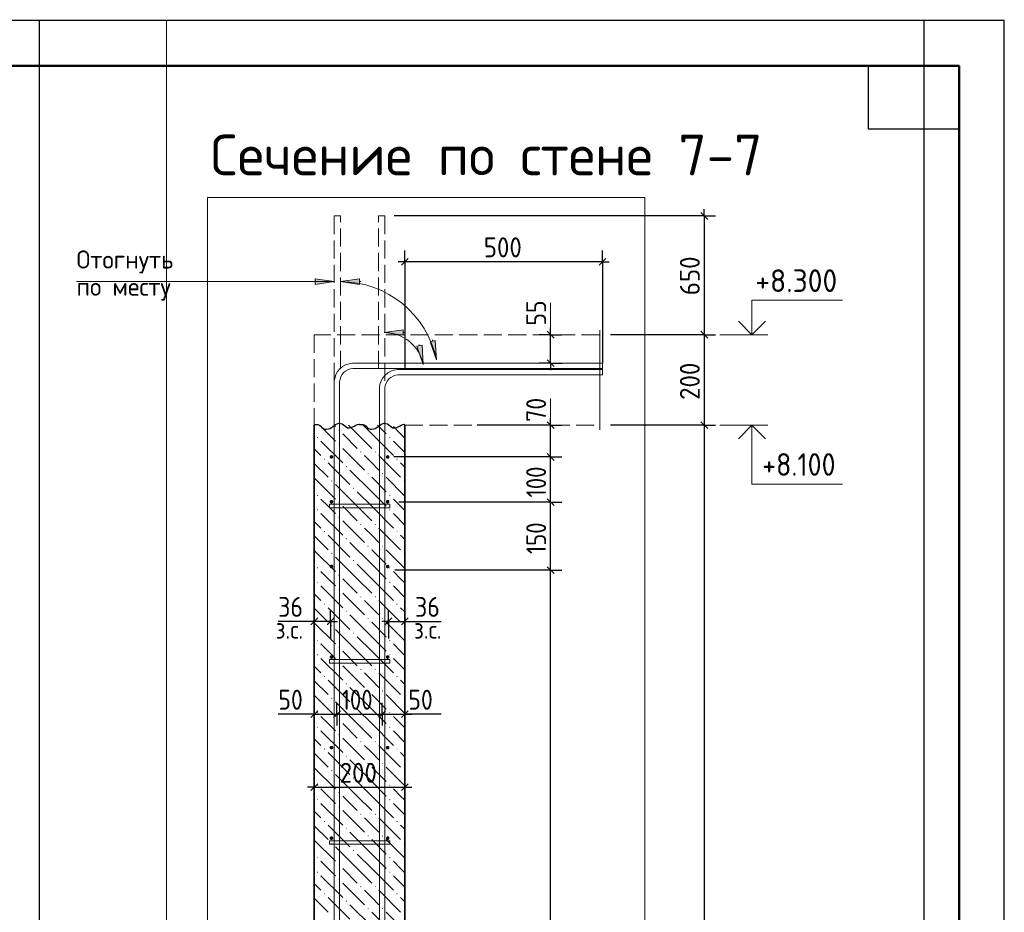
# Model space of a CAD drawing. Header units: millimetres. Extents: x 0 to 50400, y -12 to 35652.
# Tile 21 of 21: x 37356 to 50400, y 23824 to 35652. Entities that reach past the tile are written whole.
import ezdxf

# ---------------------------------------------------------------- set-up
doc = ezdxf.new("R2010")
doc.units = ezdxf.units.MM
doc.linetypes.add('______2', pattern=[324, 240, -84])
for name, color, linetype, lineweight in [('Standard', 7, 'Continuous', 25), ('ЖБ Перекрытие верхний уровень', 7, 'Continuous', 35), ('ЖБ Стена верхний уровень', 7, 'Continuous', 35), ('Заголовок чертежа', 7, 'Continuous', 25), ('Позиционная метка диаметр_ шаг', 7, 'Continuous', 13), ('Примечания', 7, 'Continuous', 13)]:
    doc.layers.add(name, color=color, linetype=linetype, lineweight=lineweight)
doc.layers.add('Размерная выноска', color=7, linetype='Continuous')
for name, color, linetype, true_color in [('Стена фоновая арматура У1', 7, '______2', 0xa0a0a0), ('Стена фоновая арматура Х1', 7, '______2', 0xa0a0a0), ('Стена фоновая затяжка С-обр.', 7, '______2', 0xa0a0a0)]:
    doc.layers.add(name, color=color, linetype=linetype, true_color=true_color)
doc.styles.add('ISOCPEUR', font='txt')

msp = doc.modelspace()

# ---------------------------------------------------------------- hatches: boundary and pattern name
at = {"layer": 'ЖБ Стена верхний уровень', "linetype": 'Continuous', "lineweight": 18, "transparency": 33554687}
for points in [[(41579, 30212), (41587, 30220), (41595, 30212), (41587, 30204)], [(41291, 30116), (41299, 30124), (41307, 30116), (41299, 30108)], [(41579, 30020), (41587, 30028), (41595, 30020), (41587, 30012)], [(42251, 30116), (42259, 30124), (42267, 30116), (42259, 30108)], [(41867, 29924), (41875, 29932), (41883, 29924), (41875, 29916)], [(42059, 29924), (42067, 29932), (42075, 29924), (42067, 29916)], [(41387, 29828), (41395, 29836), (41403, 29828), (41395, 29820)], [(42347, 29828), (42355, 29836), (42363, 29828), (42355, 29820)], [(41675, 29732), (41683, 29740), (41691, 29732), (41683, 29724)], [(41963, 29636), (41971, 29644), (41979, 29636), (41971, 29628)], [(42155, 29636), (42163, 29644), (42171, 29636), (42163, 29628)], [(41483, 29540), (41491, 29548), (41499, 29540), (41491, 29532)], [(42443, 29540), (42451, 29548), (42459, 29540), (42451, 29532)], [(41291, 29348), (41299, 29356), (41307, 29348), (41299, 29340)], [(41771, 29444), (41779, 29452), (41787, 29444), (41779, 29436)], [(42251, 29348), (42259, 29356), (42267, 29348), (42259, 29340)], [(41579, 29252), (41587, 29260), (41595, 29252), (41587, 29244)], [(41291, 29156), (41299, 29164), (41307, 29156), (41299, 29148)], [(42251, 29156), (42259, 29164), (42267, 29156), (42259, 29148)], [(41579, 29060), (41587, 29068), (41595, 29060), (41587, 29052)], [(41867, 28964), (41875, 28972), (41883, 28964), (41875, 28956)], [(42059, 28964), (42067, 28972), (42075, 28964), (42067, 28956)], [(41387, 28868), (41395, 28876), (41403, 28868), (41395, 28860)], [(42347, 28868), (42355, 28876), (42363, 28868), (42355, 28860)], [(41675, 28772), (41683, 28780), (41691, 28772), (41683, 28764)], [(41483, 28580), (41491, 28588), (41499, 28580), (41491, 28572)], [(41963, 28676), (41971, 28684), (41979, 28676), (41971, 28668)], [(42155, 28676), (42163, 28684), (42171, 28676), (42163, 28668)], [(42443, 28580), (42451, 28588), (42459, 28580), (42451, 28572)], [(41771, 28484), (41779, 28492), (41787, 28484), (41779, 28476)], [(41291, 28388), (41299, 28396), (41307, 28388), (41299, 28380)], [(42251, 28388), (42259, 28396), (42267, 28388), (42259, 28380)], [(41291, 28196), (41299, 28204), (41307, 28196), (41299, 28188)], [(41579, 28292), (41587, 28300), (41595, 28292), (41587, 28284)], [(42251, 28196), (42259, 28204), (42267, 28196), (42259, 28188)], [(41579, 28100), (41587, 28108), (41595, 28100), (41587, 28092)], [(41387, 27908), (41395, 27916), (41403, 27908), (41395, 27900)], [(41867, 28004), (41875, 28012), (41883, 28004), (41875, 27996)], [(42059, 28004), (42067, 28012), (42075, 28004), (42067, 27996)], [(42347, 27908), (42355, 27916), (42363, 27908), (42355, 27900)], [(41675, 27812), (41683, 27820), (41691, 27812), (41683, 27804)], [(41963, 27716), (41971, 27724), (41979, 27716), (41971, 27708)], [(42155, 27716), (42163, 27724), (42171, 27716), (42163, 27708)], [(41483, 27620), (41491, 27628), (41499, 27620), (41491, 27612)], [(41771, 27524), (41779, 27532), (41787, 27524), (41779, 27516)], [(42443, 27620), (42451, 27628), (42459, 27620), (42451, 27612)], [(41291, 27428), (41299, 27436), (41307, 27428), (41299, 27420)], [(42251, 27428), (42259, 27436), (42267, 27428), (42259, 27420)], [(41579, 27332), (41587, 27340), (41595, 27332), (41587, 27324)], [(41291, 27236), (41299, 27244), (41307, 27236), (41299, 27228)], [(41579, 27140), (41587, 27148), (41595, 27140), (41587, 27132)], [(42251, 27236), (42259, 27244), (42267, 27236), (42259, 27228)], [(41867, 27044), (41875, 27052), (41883, 27044), (41875, 27036)], [(42059, 27044), (42067, 27052), (42075, 27044), (42067, 27036)], [(41387, 26948), (41395, 26956), (41403, 26948), (41395, 26940)], [(42347, 26948), (42355, 26956), (42363, 26948), (42355, 26940)], [(41675, 26852), (41683, 26860), (41691, 26852), (41683, 26844)], [(41963, 26756), (41971, 26764), (41979, 26756), (41971, 26748)], [(42155, 26756), (42163, 26764), (42171, 26756), (42163, 26748)], [(41483, 26660), (41491, 26668), (41499, 26660), (41491, 26652)], [(42443, 26660), (42451, 26668), (42459, 26660), (42451, 26652)], [(41771, 26564), (41779, 26572), (41787, 26564), (41779, 26556)], [(41291, 26468), (41299, 26476), (41307, 26468), (41299, 26460)], [(41579, 26372), (41587, 26380), (41595, 26372), (41587, 26364)], [(42251, 26468), (42259, 26476), (42267, 26468), (42259, 26460)], [(41291, 26276), (41299, 26284), (41307, 26276), (41299, 26268)], [(42251, 26276), (42259, 26284), (42267, 26276), (42259, 26268)], [(41579, 26180), (41587, 26188), (41595, 26180), (41587, 26172)], [(41867, 26084), (41875, 26092), (41883, 26084), (41875, 26076)], [(42059, 26084), (42067, 26092), (42075, 26084), (42067, 26076)], [(41387, 25988), (41395, 25996), (41403, 25988), (41395, 25980)], [(42347, 25988), (42355, 25996), (42363, 25988), (42355, 25980)], [(41675, 25892), (41683, 25900), (41691, 25892), (41683, 25884)], [(41483, 25700), (41491, 25708), (41499, 25700), (41491, 25692)], [(41963, 25796), (41971, 25804), (41979, 25796), (41971, 25788)], [(42155, 25796), (42163, 25804), (42171, 25796), (42163, 25788)], [(42443, 25700), (42451, 25708), (42459, 25700), (42451, 25692)], [(41771, 25604), (41779, 25612), (41787, 25604), (41779, 25596)], [(41291, 25508), (41299, 25516), (41307, 25508), (41299, 25500)], [(42251, 25508), (42259, 25516), (42267, 25508), (42259, 25500)], [(41291, 25316), (41299, 25324), (41307, 25316), (41299, 25308)], [(41579, 25412), (41587, 25420), (41595, 25412), (41587, 25404)], [(42251, 25316), (42259, 25324), (42267, 25316), (42259, 25308)], [(41579, 25220), (41587, 25228), (41595, 25220), (41587, 25212)], [(41867, 25124), (41875, 25132), (41883, 25124), (41875, 25116)], [(42059, 25124), (42067, 25132), (42075, 25124), (42067, 25116)], [(41387, 25028), (41395, 25036), (41403, 25028), (41395, 25020)], [(41675, 24932), (41683, 24940), (41691, 24932), (41683, 24924)], [(42347, 25028), (42355, 25036), (42363, 25028), (42355, 25020)], [(41963, 24836), (41971, 24844), (41979, 24836), (41971, 24828)], [(42155, 24836), (42163, 24844), (42171, 24836), (42163, 24828)], [(41483, 24740), (41491, 24748), (41499, 24740), (41491, 24732)], [(42443, 24740), (42451, 24748), (42459, 24740), (42451, 24732)], [(41291, 24548), (41299, 24556), (41307, 24548), (41299, 24540)], [(41771, 24644), (41779, 24652), (41787, 24644), (41779, 24636)], [(42251, 24548), (42259, 24556), (42267, 24548), (42259, 24540)], [(41579, 24452), (41587, 24460), (41595, 24452), (41587, 24444)], [(41291, 24356), (41299, 24364), (41307, 24356), (41299, 24348)], [(41579, 24260), (41587, 24268), (41595, 24260), (41587, 24252)], [(42251, 24356), (42259, 24364), (42267, 24356), (42259, 24348)], [(41867, 24164), (41875, 24172), (41883, 24164), (41875, 24156)], [(42059, 24164), (42067, 24172), (42075, 24164), (42067, 24156)], [(41387, 24068), (41395, 24076), (41403, 24068), (41395, 24060)], [(42347, 24068), (42355, 24076), (42363, 24068), (42355, 24060)], [(41675, 23972), (41683, 23980), (41691, 23972), (41683, 23964)], [(41963, 23876), (41971, 23884), (41979, 23876), (41971, 23868)], [(42155, 23876), (42163, 23884), (42171, 23876), (42163, 23868)]]:
    msp.add_hatch(color=7, dxfattribs=at).paths.add_polyline_path(points, flags=16)
at = {"layer": 'Примечания', "linetype": 'Continuous', "lineweight": 13, "transparency": 33554687}
for points in [[(41271, 32145), (41523, 32181), (41271, 32217)], [(41271, 32145), (41523, 32181), (41271, 32217)], [(41859, 32217), (41607, 32181), (41859, 32145)], [(42437, 31543), (42185, 31507), (42437, 31471)]]:
    msp.add_hatch(color=7, dxfattribs=at).paths.add_polyline_path(points)
for points in [[(42688, 31338), (42703, 31084), (42617, 31324)], [(42862, 31399), (42878, 31145), (42792, 31385)]]:
    msp.add_hatch(color=7, dxfattribs=at).paths.add_polyline_path(points, flags=16)
at = {"layer": 'Стена фоновая арматура У1', "linetype": 'Continuous', "lineweight": 13, "transparency": 33554687}
for points in [[(41511, 29858), (41509, 29868), (41504, 29875), (41496, 29881), (41487, 29882), (41478, 29881), (41470, 29875), (41465, 29868), (41463, 29858), (41465, 29849), (41470, 29841), (41478, 29836), (41487, 29834), (41496, 29836), (41504, 29841), (41509, 29849)], [(42255, 29858), (42253, 29868), (42248, 29875), (42240, 29881), (42231, 29882), (42222, 29881), (42214, 29875), (42209, 29868), (42207, 29858), (42209, 29849), (42214, 29841), (42222, 29836), (42231, 29834), (42240, 29836), (42248, 29841), (42253, 29849)], [(41511, 29264), (41509, 29274), (41504, 29281), (41496, 29287), (41487, 29288), (41478, 29287), (41470, 29281), (41465, 29274), (41463, 29264), (41465, 29255), (41470, 29247), (41478, 29242), (41487, 29240), (41496, 29242), (41504, 29247), (41509, 29255)], [(42255, 29264), (42253, 29274), (42248, 29281), (42240, 29287), (42231, 29288), (42222, 29287), (42214, 29281), (42209, 29274), (42207, 29264), (42209, 29255), (42214, 29247), (42222, 29242), (42231, 29240), (42240, 29242), (42248, 29247), (42253, 29255)], [(41511, 28406), (41509, 28416), (41504, 28423), (41496, 28429), (41487, 28430), (41478, 28429), (41470, 28423), (41465, 28416), (41463, 28406), (41465, 28397), (41470, 28389), (41478, 28384), (41487, 28382), (41496, 28384), (41504, 28389), (41509, 28397)], [(42255, 28406), (42253, 28416), (42248, 28423), (42240, 28429), (42231, 28430), (42222, 28429), (42214, 28423), (42209, 28416), (42207, 28406), (42209, 28397), (42214, 28389), (42222, 28384), (42231, 28382), (42240, 28384), (42248, 28389), (42253, 28397)], [(41511, 27206), (41509, 27216), (41504, 27223), (41496, 27229), (41487, 27230), (41478, 27229), (41470, 27223), (41465, 27216), (41463, 27206), (41465, 27197), (41470, 27189), (41478, 27184), (41487, 27182), (41496, 27184), (41504, 27189), (41509, 27197)], [(42255, 27206), (42253, 27216), (42248, 27223), (42240, 27229), (42231, 27230), (42222, 27229), (42214, 27223), (42209, 27216), (42207, 27206), (42209, 27197), (42214, 27189), (42222, 27184), (42231, 27182), (42240, 27184), (42248, 27189), (42253, 27197)], [(41511, 26006), (41509, 26016), (41504, 26023), (41496, 26029), (41487, 26030), (41478, 26029), (41470, 26023), (41465, 26016), (41463, 26006), (41465, 25997), (41470, 25989), (41478, 25984), (41487, 25982), (41496, 25984), (41504, 25989), (41509, 25997)], [(42255, 26006), (42253, 26016), (42248, 26023), (42240, 26029), (42231, 26030), (42222, 26029), (42214, 26023), (42209, 26016), (42207, 26006), (42209, 25997), (42214, 25989), (42222, 25984), (42231, 25982), (42240, 25984), (42248, 25989), (42253, 25997)], [(41511, 24806), (41509, 24816), (41504, 24823), (41496, 24829), (41487, 24830), (41478, 24829), (41470, 24823), (41465, 24816), (41463, 24806), (41465, 24797), (41470, 24789), (41478, 24784), (41487, 24782), (41496, 24784), (41504, 24789), (41509, 24797)], [(42255, 24806), (42253, 24816), (42248, 24823), (42240, 24829), (42231, 24830), (42222, 24829), (42214, 24823), (42209, 24816), (42207, 24806), (42209, 24797), (42214, 24789), (42222, 24784), (42231, 24782), (42240, 24784), (42248, 24789), (42253, 24797)]]:
    msp.add_hatch(color=7, dxfattribs=at).paths.add_polyline_path(points)

# ---------------------------------------------------------------- linework, layer by layer
at = {"layer": 'Standard', "color": 7, "linetype": 'Continuous', "lineweight": -3, "transparency": 33554687}
for p, q in [((46426, 33051), (46426, 33141)), ((46426, 33051), (46276, 33051)), ((46426, 33051), (46576, 33051)), ((46426, 33051), (46426, 31478)), ((42459, 32443), (42459, 32593)), ((45076, 32443), (45076, 32593)), ((42459, 32443), (42369, 32443)), ((42459, 32443), (42459, 32293)), ((42459, 32443), (42459, 31035)), ((45076, 32443), (42459, 32443)), ((45076, 32443), (45076, 32293)), ((45076, 32443), (45076, 31100)), ((45076, 32443), (45166, 32443)), ((44390, 31478), (44390, 31568)), ((44390, 31478), (44240, 31478)), ((44390, 31478), (44540, 31478)), ((44390, 31478), (44390, 31478)), ((44390, 31100), (44390, 31478)), ((46426, 31478), (46276, 31478)), ((46426, 31478), (46576, 31478)), ((46426, 31478), (46426, 30278)), ((44390, 31100), (44240, 31100)), ((44390, 31100), (44540, 31100)), ((44390, 31100), (44390, 31100)), ((44390, 31100), (44390, 31010)), ((44390, 30278), (44240, 30278)), ((44390, 30278), (44390, 30368)), ((44390, 30278), (44540, 30278)), ((44390, 29858), (44390, 30278)), ((46426, 30278), (46276, 30278)), ((46426, 30278), (46576, 30278)), ((46426, 30278), (46426, 23198)), ((44390, 29858), (44240, 29858)), ((44390, 29858), (44540, 29858)), ((44390, 29258), (44390, 29858)), ((44390, 29258), (44240, 29258)), ((44390, 29258), (44540, 29258)), ((44390, 28358), (44390, 29258)), ((44390, 28358), (44240, 28358)), ((44390, 28358), (44540, 28358)), ((44390, 23198), (44390, 28358)), ((41259, 27679), (41259, 27829)), ((41475, 27679), (41475, 27829)), ((42243, 27679), (42243, 27829)), ((42459, 27679), (42459, 27829)), ((41259, 27679), (41169, 27679)), ((41259, 27679), (41259, 27529)), ((41259, 27679), (41259, 27679)), ((41475, 27679), (41259, 27679)), ((41475, 27679), (41475, 27529)), ((41475, 27679), (41475, 27454)), ((41475, 27679), (41565, 27679)), ((42243, 27679), (42153, 27679)), ((42243, 27679), (42243, 27529)), ((42243, 27679), (42243, 27454)), ((42243, 27679), (42459, 27679)), ((42459, 27679), (42459, 27529)), ((42459, 27679), (42459, 27679)), ((42459, 27679), (42549, 27679)), ((41259, 26449), (41259, 26599)), ((41559, 26449), (41559, 26599)), ((42159, 26449), (42159, 26599)), ((42459, 26449), (42459, 26599)), ((41259, 26449), (41169, 26449)), ((41259, 26449), (41259, 26299)), ((41259, 26449), (41559, 26449)), ((41559, 26449), (41559, 26299)), ((41559, 26449), (42159, 26449)), ((42159, 26449), (42159, 26299)), ((42159, 26449), (42459, 26449)), ((42459, 26449), (42459, 26299)), ((42459, 26449), (42549, 26449)), ((41259, 25481), (41259, 25631)), ((42459, 25481), (42459, 25631)), ((41259, 25481), (41169, 25481)), ((41259, 25481), (41259, 25331)), ((41259, 25481), (42459, 25481)), ((42459, 25481), (42459, 25331)), ((42459, 25481), (42549, 25481))]:
    msp.add_line(p, q, dxfattribs=at)
at = {"layer": 'Standard', "color": 7, "linetype": 'Continuous', "lineweight": 25, "transparency": 33554687}
for p, q in [((46381, 33096), (46471, 33006)), ((42504, 32488), (42414, 32398)), ((45121, 32488), (45031, 32398)), ((44435, 31433), (44345, 31523)), ((46381, 31523), (46471, 31433)), ((44435, 31055), (44345, 31145)), ((44435, 30233), (44345, 30323)), ((46381, 30323), (46471, 30233)), ((44435, 29813), (44345, 29903)), ((44435, 29213), (44345, 29303)), ((44435, 28313), (44345, 28403)), ((41304, 27724), (41214, 27634)), ((41520, 27724), (41430, 27634)), ((42198, 27634), (42288, 27724)), ((42414, 27634), (42504, 27724)), ((41214, 26404), (41304, 26494)), ((41514, 26404), (41604, 26494)), ((42114, 26404), (42204, 26494)), ((42414, 26404), (42504, 26494)), ((41214, 25436), (41304, 25526)), ((42414, 25436), (42504, 25526))]:
    msp.add_line(p, q, dxfattribs=at)
at = {"layer": 'Standard', "color": 7, "linetype": 'Continuous', "lineweight": 35, "transparency": 33554687}
for p, q in [((49800, 33120), (49800, 24600)), ((49800, 32640), (49800, 24120))]:
    msp.add_line(p, q, dxfattribs=at)
at = {"layer": 'Standard', "color": 7, "linetype": 'Continuous', "lineweight": 50, "transparency": 33554687}
msp.add_line((49800, 32520), (49800, 27840), dxfattribs=at)
at = {"layer": 'Standard', "color": 7, "linetype": 'Continuous', "lineweight": 13, "transparency": 33554687}
for p, q in [((44390, 31478), (44390, 31898)), ((46630, 31478), (47266, 31478)), ((44390, 30278), (44390, 30632)), ((46630, 30278), (47266, 30278))]:
    msp.add_line(p, q, dxfattribs=at)
at = {"layer": 'Standard', "color": 7, "linetype": 'Continuous', "lineweight": 25, "transparency": 33554687}
for points in [[(0, 0), (50400, 0), (50400, 35640), (0, 35640), (0, 0)], [(49800, 35040), (49800, 34200), (48600, 34200), (48600, 35040), (49800, 35040)]]:
    msp.add_lwpolyline(points, close=True, dxfattribs=at)
at = {"layer": 'Standard', "color": 7, "linetype": 'Continuous', "lineweight": 13, "transparency": 33554687}
for points in [[(25102, 35652), (25102, 20198), (39300, 20198), (39300, 35652)], [(47057, 31478), (47057, 31934), (48257, 31934)], [(47057, 30278), (47057, 29498), (48257, 29498)]]:
    msp.add_lwpolyline(points, dxfattribs=at)
at = {"layer": 'Standard', "color": 7, "linetype": 'Continuous', "lineweight": -3, "transparency": 33554687}
for points in [[(37613, 35652), (37613, 23198), (49340, 23198), (49340, 35652)], [(46426, 33051), (43809, 33051), (43809, 33051), (42315, 33051)], [(46426, 31478), (46406, 31478), (46406, 31478), (46406, 31478), (46406, 31478), (45183, 31478)], [(44390, 30278), (44369, 30278), (44369, 30278), (43416, 30278)], [(46426, 30278), (46406, 30278), (46406, 30278), (45183, 30278)], [(44390, 29858), (44369, 29858), (44369, 29858), (42311, 29858)], [(44390, 29258), (44369, 29258), (44369, 29258), (44369, 29258), (44369, 29258), (42377, 29258)], [(44390, 28358), (44369, 28358), (44369, 28358), (44369, 28358), (44369, 28358), (44369, 28358), (44369, 28358), (42326, 28358)]]:
    msp.add_lwpolyline(points, dxfattribs=at)
at = {"layer": 'Standard', "color": 7, "linetype": 'Continuous', "lineweight": 50, "transparency": 33554687}
msp.add_lwpolyline([(2400, 35040), (49800, 35040), (49800, 600), (2400, 600), (2400, 35040)], close=True, dxfattribs=at)
at = {"layer": 'Standard', "color": 254, "linetype": 'Continuous', "lineweight": 13, "true_color": 0xc4c4ff, "transparency": 33554687}
msp.add_lwpolyline([(45640, 23198), (45640, 33295), (39843, 33295), (39843, 23198)], dxfattribs=at)
at = {"layer": 'Standard', "color": 7, "linetype": 'Continuous', "lineweight": 35, "transparency": 33554687}
for points in [[(46879, 31657), (47057, 31478), (47235, 31657)], [(46879, 30100), (47057, 30278), (47235, 30100)]]:
    msp.add_lwpolyline(points, dxfattribs=at)
at = {"layer": 'ЖБ Перекрытие верхний уровень', "color": 7, "linetype": '______2', "lineweight": 18, "transparency": 33554687}
for p, q in [((41259, 31478), (41259, 30278)), ((45040, 31478), (41259, 31478)), ((42459, 30278), (45040, 30278))]:
    msp.add_line(p, q, dxfattribs=at)
at = {"layer": 'ЖБ Стена верхний уровень', "color": 7, "linetype": 'Continuous', "lineweight": 35, "transparency": 33554687}
for p, q in [((41259, 30278), (41259, 23198)), ((42459, 23198), (42459, 30278))]:
    msp.add_line(p, q, dxfattribs=at)
at = {"layer": 'ЖБ Стена верхний уровень', "color": 9, "linetype": 'Continuous', "lineweight": 18, "true_color": 0xc7c7c7, "transparency": 33554687}
for p, q in [((41521, 30278), (41539, 30260)), ((41827, 30164), (41713, 30278)), ((41905, 30278), (42019, 30164)), ((42097, 30278), (42211, 30164)), ((41443, 30164), (41347, 30260)), ((41539, 30068), (41443, 30164)), ((41635, 30164), (41827, 29972)), ((41827, 30164), (42019, 29972)), ((42019, 30164), (42307, 29876)), ((42403, 30164), (42307, 30260)), ((42459, 30108), (42403, 30164)), ((41347, 30068), (41635, 29780)), ((42307, 30068), (42459, 29916)), ((41259, 29964), (41347, 29876)), ((41635, 29972), (41923, 29684)), ((42019, 29780), (41923, 29876)), ((42115, 29876), (42403, 29588)), ((41259, 29772), (41443, 29588)), ((41443, 29780), (41731, 29492)), ((42115, 29684), (42019, 29780)), ((42403, 29780), (42459, 29724)), ((42019, 29396), (41731, 29684)), ((41259, 29580), (41539, 29300)), ((41827, 29204), (41539, 29492)), ((42019, 29588), (42211, 29396)), ((42211, 29588), (42459, 29340)), ((41827, 29396), (42019, 29204)), ((42019, 29396), (42211, 29204)), ((41443, 29204), (41347, 29300)), ((42403, 29204), (42307, 29300)), ((41347, 29108), (41635, 28820)), ((41539, 29108), (41443, 29204)), ((41635, 29204), (41827, 29012)), ((41827, 29204), (42019, 29012)), ((42019, 29204), (42307, 28916)), ((42307, 29108), (42459, 28956)), ((42459, 29148), (42403, 29204)), ((41259, 29004), (41347, 28916)), ((41635, 29012), (41923, 28724)), ((42019, 28820), (41923, 28916)), ((42115, 28916), (42403, 28628)), ((41259, 28812), (41443, 28628)), ((41443, 28820), (41731, 28532)), ((42019, 28436), (41731, 28724)), ((42115, 28724), (42019, 28820)), ((42403, 28820), (42459, 28764)), ((41259, 28620), (41539, 28340)), ((42019, 28628), (42211, 28436)), ((42211, 28628), (42459, 28380)), ((41827, 28244), (41539, 28532)), ((41827, 28436), (42019, 28244)), ((42019, 28436), (42211, 28244)), ((41443, 28244), (41347, 28340)), ((42403, 28244), (42307, 28340)), ((41539, 28148), (41443, 28244)), ((41635, 28244), (41827, 28052)), ((41827, 28244), (42019, 28052)), ((42019, 28244), (42307, 27956)), ((42459, 28188), (42403, 28244)), ((41347, 28148), (41635, 27860)), ((41635, 28052), (41923, 27764)), ((42307, 28148), (42459, 27996)), ((41259, 28044), (41347, 27956)), ((42019, 27860), (41923, 27956)), ((42115, 27956), (42403, 27668)), ((41259, 27852), (41443, 27668)), ((41443, 27860), (41731, 27572)), ((42115, 27764), (42019, 27860)), ((42403, 27860), (42459, 27804)), ((41259, 27660), (41539, 27380)), ((42019, 27476), (41731, 27764)), ((42019, 27668), (42211, 27476)), ((42211, 27668), (42459, 27420)), ((41827, 27284), (41539, 27572)), ((41827, 27476), (42019, 27284)), ((42019, 27476), (42211, 27284)), ((41443, 27284), (41347, 27380)), ((41539, 27188), (41443, 27284)), ((41635, 27284), (41827, 27092)), ((41827, 27284), (42019, 27092)), ((42019, 27284), (42307, 26996)), ((42403, 27284), (42307, 27380)), ((42459, 27228), (42403, 27284)), ((41347, 27188), (41635, 26900)), ((42307, 27188), (42459, 27036)), ((41259, 27084), (41347, 26996)), ((41635, 27092), (41923, 26804)), ((41259, 26892), (41443, 26708)), ((41443, 26900), (41731, 26612)), ((42019, 26900), (41923, 26996)), ((42115, 26804), (42019, 26900)), ((42115, 26996), (42403, 26708)), ((42403, 26900), (42459, 26844)), ((42019, 26516), (41731, 26804)), ((41259, 26700), (41539, 26420)), ((41827, 26324), (41539, 26612)), ((42019, 26708), (42211, 26516)), ((42211, 26708), (42459, 26460)), ((41827, 26516), (42019, 26324)), ((42019, 26516), (42211, 26324)), ((41443, 26324), (41347, 26420)), ((42403, 26324), (42307, 26420)), ((41347, 26228), (41635, 25940)), ((41539, 26228), (41443, 26324)), ((41635, 26324), (41827, 26132)), ((41827, 26324), (42019, 26132)), ((42019, 26324), (42307, 26036)), ((42307, 26228), (42459, 26076)), ((42459, 26268), (42403, 26324)), ((41259, 26124), (41347, 26036)), ((41635, 26132), (41923, 25844)), ((42019, 25940), (41923, 26036)), ((42115, 26036), (42403, 25748)), ((41259, 25932), (41443, 25748)), ((41443, 25940), (41731, 25652)), ((42019, 25556), (41731, 25844)), ((42115, 25844), (42019, 25940)), ((42403, 25940), (42459, 25884)), ((41259, 25740), (41539, 25460)), ((42019, 25748), (42211, 25556)), ((42211, 25748), (42459, 25500)), ((41827, 25364), (41539, 25652)), ((41443, 25364), (41347, 25460)), ((41827, 25556), (42019, 25364)), ((42019, 25556), (42211, 25364)), ((42403, 25364), (42307, 25460)), ((41539, 25268), (41443, 25364)), ((41635, 25364), (41827, 25172)), ((41827, 25364), (42019, 25172)), ((42019, 25364), (42307, 25076)), ((42459, 25308), (42403, 25364)), ((41347, 25268), (41635, 24980)), ((42307, 25268), (42459, 25116)), ((41259, 25164), (41347, 25076)), ((41635, 25172), (41923, 24884)), ((42019, 24980), (41923, 25076)), ((42115, 25076), (42403, 24788)), ((41259, 24972), (41443, 24788)), ((41443, 24980), (41731, 24692)), ((42115, 24884), (42019, 24980)), ((42403, 24980), (42459, 24924)), ((42019, 24596), (41731, 24884)), ((42019, 24788), (42211, 24596)), ((42211, 24788), (42459, 24540)), ((41259, 24780), (41539, 24500)), ((41827, 24404), (41539, 24692)), ((41827, 24596), (42019, 24404)), ((42019, 24596), (42211, 24404)), ((41443, 24404), (41347, 24500)), ((41539, 24308), (41443, 24404)), ((41635, 24404), (41827, 24212)), ((41827, 24404), (42019, 24212)), ((42019, 24404), (42307, 24116)), ((42403, 24404), (42307, 24500)), ((42459, 24348), (42403, 24404)), ((41347, 24308), (41635, 24020)), ((42307, 24308), (42459, 24156)), ((41259, 24204), (41347, 24116)), ((41635, 24212), (41923, 23924)), ((41259, 24012), (41443, 23828)), ((41443, 24020), (41731, 23732)), ((42019, 24020), (41923, 24116)), ((42115, 23924), (42019, 24020)), ((42115, 24116), (42403, 23828)), ((42403, 24020), (42459, 23964)), ((42019, 23636), (41731, 23924)), ((42019, 23828), (42211, 23636)), ((42211, 23828), (42459, 23580))]:
    msp.add_line(p, q, dxfattribs=at)
at = {"layer": 'Примечания', "color": 7, "linetype": '______2', "lineweight": 13, "transparency": 33554687}
for p, q in [((41607, 33051), (41523, 33051)), ((41523, 33051), (41523, 30831)), ((41607, 31025), (41607, 33051)), ((42111, 31025), (42111, 33051)), ((42111, 33051), (42195, 33051)), ((42195, 33051), (42195, 30831))]:
    msp.add_line(p, q, dxfattribs=at)
at = {"layer": 'Примечания', "color": 7, "linetype": 'Continuous', "lineweight": 13, "transparency": 33554687}
for p, q in [((38108, 32181), (41523, 32181)), ((38108, 32181), (41523, 32181)), ((41271, 32181), (41253, 32181)), ((41271, 32181), (41253, 32181)), ((41523, 32181), (41271, 32217)), ((41271, 32217), (41271, 32145)), ((41523, 32181), (41271, 32217)), ((41271, 32217), (41271, 32145)), ((41271, 32145), (41523, 32181)), ((41271, 32145), (41523, 32181)), ((41523, 32181), (41523, 32181)), ((41523, 32181), (41523, 32181)), ((41523, 32181), (41523, 32181)), ((41523, 32181), (41523, 32181)), ((41523, 32181), (41523, 32181)), ((41523, 32181), (41523, 32181)), ((41859, 32217), (41607, 32181)), ((41607, 32181), (41607, 32181)), ((41607, 32181), (41607, 32181)), ((41607, 32181), (41607, 32181)), ((41607, 32181), (41859, 32145)), ((41859, 32145), (41859, 32217)), ((41859, 32181), (41877, 32181)), ((42437, 31543), (42185, 31507)), ((42185, 31507), (42185, 31507)), ((42185, 31507), (42185, 31507)), ((42185, 31507), (42185, 31507)), ((42185, 31507), (42437, 31471)), ((42437, 31471), (42437, 31543)), ((42437, 31507), (42455, 31507)), ((42617, 31324), (42688, 31338)), ((42703, 31084), (42617, 31324)), ((42652, 31331), (42649, 31349)), ((42688, 31338), (42703, 31084)), ((42792, 31385), (42862, 31399)), ((42878, 31145), (42792, 31385)), ((42827, 31392), (42823, 31409)), ((42862, 31399), (42878, 31145)), ((42703, 31084), (42703, 31084)), ((42703, 31084), (42703, 31084)), ((42703, 31084), (42703, 31084)), ((42878, 31145), (42878, 31145)), ((42878, 31145), (42878, 31145)), ((42878, 31145), (42878, 31145))]:
    msp.add_line(p, q, dxfattribs=at)
at = {"layer": 'Примечания', "color": 7, "linetype": 'Continuous', "lineweight": 25, "transparency": 33554687}
msp.add_line((42459, 30289), (42459, 30289), dxfattribs=at)
for points in [[(41259, 30289), (41281, 30289), (41305, 30286), (41327, 30278), (41344, 30265), (41359, 30249), (41377, 30236), (41399, 30228), (41422, 30224), (41446, 30229), (41467, 30237), (41488, 30247), (41506, 30260), (41523, 30274), (41540, 30287), (41560, 30298), (41583, 30304), (41607, 30303), (41630, 30297), (41648, 30284), (41663, 30269), (41680, 30255), (41701, 30245), (41725, 30243), (41748, 30248), (41769, 30257), (41789, 30268), (41810, 30278), (41831, 30287), (41854, 30292), (41859, 30292)], [(41859, 30289), (41881, 30289), (41905, 30286), (41927, 30278), (41944, 30265), (41959, 30249), (41977, 30236), (41999, 30228), (42022, 30224), (42046, 30229), (42067, 30237), (42088, 30247), (42106, 30260), (42123, 30274), (42140, 30287), (42160, 30298), (42183, 30304), (42207, 30303), (42230, 30297), (42248, 30284), (42263, 30269), (42280, 30255), (42301, 30245), (42325, 30243), (42348, 30248), (42369, 30257), (42389, 30268), (42410, 30278), (42431, 30287), (42454, 30292), (42459, 30292)]]:
    msp.add_lwpolyline(points, dxfattribs=at)
at = {"layer": 'Примечания', "color": 7, "linetype": 'Continuous', "lineweight": 13, "transparency": 33554687}
for centre, radius in [((41607, 30884), 1297), ((42185, 30978), 529)]:
    msp.add_arc(centre, radius, 11.603, 90, dxfattribs=at)
at = {"layer": 'Размерная выноска', "color": 7, "linetype": 'Continuous', "lineweight": 13, "transparency": 33554687}
msp.add_line((45040, 30218), (45040, 31538), dxfattribs=at)
at = {"layer": 'Размерная выноска', "color": 7, "linetype": 'Continuous', "lineweight": -3, "transparency": 33554687}
for p, q in [((41259, 27679), (40779, 27679)), ((42459, 27679), (42939, 27679)), ((41259, 26449), (40779, 26449)), ((42939, 26449), (42459, 26449))]:
    msp.add_line(p, q, dxfattribs=at)
at = {"layer": 'Стена фоновая арматура Х1', "color": 7, "linetype": 'Continuous', "lineweight": 18, "transparency": 33554687}
for points in [[(41523, 23198), (41523, 30860), (41529, 30904), (41544, 30950), (41568, 30992), (41597, 31027), (41631, 31056), (41673, 31079), (41719, 31094), (41763, 31100), (45076, 31100), (45076, 31028), (41768, 31028), (41736, 31024), (41703, 31013), (41672, 30996), (41648, 30976), (41627, 30951), (41610, 30921), (41600, 30888), (41595, 30855), (41595, 23198)], [(42123, 23198), (42123, 30776), (42129, 30820), (42144, 30866), (42168, 30908), (42197, 30943), (42231, 30972), (42274, 30995), (42319, 31010), (42363, 31016), (45076, 31016), (45076, 30944), (42368, 30944), (42336, 30940), (42303, 30929), (42272, 30912), (42248, 30892), (42227, 30867), (42210, 30837), (42200, 30804), (42195, 30771), (42195, 23198)]]:
    msp.add_lwpolyline(points, dxfattribs=at)
at = {"layer": 'Стена фоновая затяжка С-обр.', "color": 98, "linetype": 'Continuous', "lineweight": 13, "true_color": 0x005000, "transparency": 33554687}
for points in [[(41460, 29231), (42258, 29231), (42258, 29183), (41460, 29183), (41460, 29231)], [(41460, 29231), (42258, 29231), (42258, 29183), (41460, 29183), (41460, 29231)], [(41460, 29231), (42258, 29231), (42258, 29183), (41460, 29183), (41460, 29231)], [(41460, 27173), (42258, 27173), (42258, 27125), (41460, 27125), (41460, 27173)], [(41460, 27173), (42258, 27173), (42258, 27125), (41460, 27125), (41460, 27173)], [(41460, 24773), (42258, 24773), (42258, 24725), (41460, 24725), (41460, 24773)]]:
    msp.add_lwpolyline(points, dxfattribs=at)

# ---------------------------------------------------------------- texts
at = {"layer": 'Standard', "color": 7, "linetype": 'Continuous', "lineweight": 25, "transparency": 33554687, "attachment_point": 7, "style": 'ISOCPEUR'}
for s, insert, char_height, width in [('\\W0.91;500', (43504, 32503), 264, 674.39), ('\\W0.95;+8.300', (47102, 32044), 300, 1281.44), ('\\W0.90;+8.100', (47192, 29608), 300, 1214.13), ('\\W0.87;36', (40781, 27739), 264, 484.71), ('\\W0.87;36', (42594, 27739), 264, 484.71), ('\\W0.87;50', (40782, 26509), 264, 484.71), ('\\W0.83;100', (41621, 26509), 264, 610.29), ('\\W0.87;50', (42504, 26509), 264, 484.73), ('\\W0.91;200', (41595, 25541), 264, 674.39)]:
    msp.add_mtext(s, dxfattribs=dict(at, insert=insert, char_height=char_height, width=width))
at = {"layer": 'Standard', "color": 7, "linetype": 'Continuous', "lineweight": 25, "transparency": 33554687, "char_height": 264, "attachment_point": 7, "rotation": 90, "style": 'ISOCPEUR'}
for s, insert, width in [('\\W0.91;650', (46366, 32001), 674.39), ('\\W0.87;55', (44330, 31598), 484.72), ('\\W0.91;200', (46366, 30614), 674.39), ('\\W0.87;70', (44330, 30323), 484.72), ('\\W0.83;100', (44330, 29321), 610.29), ('\\W0.83;150', (44330, 28571), 610.29)]:
    msp.add_mtext(s, dxfattribs=dict(at, insert=insert, width=width))
at = {"layer": 'Standard', "color": 7, "linetype": 'Continuous', "lineweight": 18, "transparency": 33554687, "char_height": 240, "attachment_point": 7, "style": 'ISOCPEUR'}
for insert, width in [((40748, 27450), 551.94), ((42581, 27450), 551.93)]:
    msp.add_mtext('\\W0.90;з.с.', dxfattribs=dict(at, insert=insert, width=width))
at = {"layer": 'Заголовок чертежа', "color": 7, "linetype": 'Continuous', "lineweight": 50, "transparency": 33554687, "insert": (39884, 33590), "char_height": 540, "width": 7713.79, "attachment_point": 7, "style": 'ISOCPEUR'}
msp.add_mtext('\\W0.99;Сечение по стене 7-7', dxfattribs=at)
at = {"layer": 'Позиционная метка диаметр_ шаг', "color": 7, "linetype": 'Continuous', "lineweight": 18, "transparency": 33554687, "char_height": 240, "attachment_point": 7, "style": 'ISOCPEUR'}
for s, insert, width in [('\\W0.97;Отогнуть', (38108, 32289), 1579.28), ('\\W0.97;Отогнуть', (38108, 32289), 1579.28), ('\\W0.97;по месту', (38108, 31929), 1483.32), ('\\W0.97;по месту', (38108, 31929), 1483.32)]:
    msp.add_mtext(s, dxfattribs=dict(at, insert=insert, width=width))

doc.saveas('drawing.dxf')
